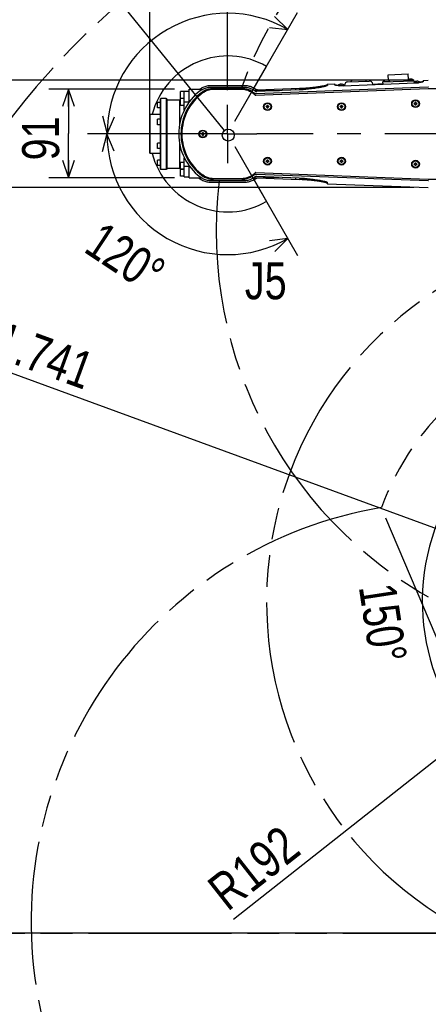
# Model space of a CAD drawing. Header units: millimetres. Extents: x 0 to 594, y 0 to 420.
# Tile 28 of 256: x 288 to 330, y 230 to 331. Entities that reach past the tile are written whole.
import ezdxf

# ---------------------------------------------------------------- set-up
doc = ezdxf.new("R2010")
doc.units = ezdxf.units.MM
doc.header["$LTSCALE"] = 32.67
doc.linetypes.add('CENTER', pattern=[0.6, 0.375, -0.075, 0.075, -0.075])
doc.linetypes.add('PHANTOM', pattern=[0.8, 0.45, -0.05, 0.1, -0.05, 0.1, -0.05])
doc.layers.get('0').update_dxf_attribs({"linetype": 'CONTINUOUS'})
for name, color, linetype in [('CRV', 7, 'CONTINUOUS'), ('DEFAULT_1', 7, 'CENTER'), ('DRA_ITEM', 7, 'CONTINUOUS'), ('DRIV_DIM', 7, 'CONTINUOUS')]:
    doc.layers.add(name, color=color, linetype=linetype)
doc.styles.get("Standard").update_dxf_attribs({"font": 'txt', "width": 0.8})
doc.dimstyles.new('DIMSTYLE_1', dxfattribs={"dimtxt": 3.8, "dimasz": 1.8, "dimexe": 0.18, "dimexo": 0.0625, "dimgap": 0.09, "dimtad": 1, "dimdec": 3, "dimlfac": 10, "dimdsep": 46, "dimtxsty": 'STANDARD', "dimblk": 'OPEN', "dimblk1": 'OPEN', "dimblk2": 'OPEN', "dimcen": 0.09, "dimadec": 0, "dimazin": 0, "dimtp": 0.001, "dimtm": 0.001, "dimtfac": 1, "dimtdec": 3, "dimtofl": 0, "dimtmove": 0, "dimatfit": 3, "dimldrblk": 'OPEN', "dimfxl": 1, "dimtolj": 1, "dimarcsym": 0})
doc.dimstyles.new('DIMSTYLE_2', dxfattribs={"dimtxt": 3.8, "dimasz": 1.8, "dimexe": 0.18, "dimexo": 0.0625, "dimgap": 0.09, "dimtad": 1, "dimdec": 3, "dimlfac": 10, "dimdsep": 46, "dimtxsty": 'STANDARD', "dimblk": 'OPEN', "dimblk1": 'OPEN', "dimblk2": 'OPEN', "dimcen": 0.09, "dimadec": 0, "dimazin": 0, "dimtp": 0.001, "dimtm": 0.001, "dimtfac": 1, "dimtdec": 3, "dimtofl": 0, "dimtmove": 0, "dimatfit": 3, "dimldrblk": 'OPEN', "dimfxl": 1, "dimtolj": 1, "dimarcsym": 0})
doc.dimstyles.new('DIMSTYLE_3', dxfattribs={"dimtxt": 3.8, "dimasz": 1.8, "dimexe": 0.18, "dimexo": 0.0625, "dimgap": 0.09, "dimtad": 1, "dimdec": 1, "dimlfac": 10, "dimdsep": 46, "dimtxsty": 'STANDARD', "dimblk": 'OPEN', "dimblk1": 'OPEN', "dimblk2": 'OPEN', "dimcen": 0.09, "dimadec": 0, "dimazin": 0, "dimtp": 0.1, "dimtm": 0.1, "dimtfac": 1, "dimtdec": 1, "dimtofl": 0, "dimtmove": 0, "dimatfit": 3, "dimldrblk": 'OPEN', "dimfxl": 1, "dimtolj": 1, "dimarcsym": 0})
doc.dimstyles.new('DIMSTYLE_4', dxfattribs={"dimtxt": 3.8, "dimasz": 1.8, "dimexe": 0.18, "dimexo": 0.0625, "dimgap": 0.09, "dimtad": 1, "dimdec": 3, "dimlfac": 10, "dimdsep": 46, "dimtxsty": 'STANDARD', "dimblk": 'OPEN', "dimblk1": 'OPEN', "dimblk2": 'OPEN', "dimcen": 0.09, "dimadec": 0, "dimazin": 0, "dimtp": 0.5, "dimtm": 0.5, "dimtfac": 1, "dimtdec": 3, "dimtofl": 0, "dimtmove": 0, "dimatfit": 3, "dimldrblk": 'OPEN', "dimfxl": 1, "dimtolj": 1, "dimarcsym": 0})

# ---------------------------------------------------------------- blocks, each defined once
blk = doc.blocks.new('_OPEN')
at = {"color": 0, "linetype": 'BYBLOCK'}
for p, q in [((0, 0), (-1, 0.342)), ((-1, -0.342), (0, 0)), ((-1, 0), (0, 0))]:
    blk.add_line(p, q, dxfattribs=at)
blk = doc.blocks.new('*D4')
at = {"layer": 'DRIV_DIM', "color": 2, "linetype": 'CONTINUOUS'}
for p, q in [((309.71, 324.27), (309.71, 373.89)), ((351.71, 314.27), (351.71, 373.89)), ((309.71, 371.89), (330.71, 371.89)), ((351.71, 371.89), (330.71, 371.89))]:
    blk.add_line(p, q, dxfattribs=at)
at = {"layer": 'DRIV_DIM', "color": 2, "linetype": 'CONTINUOUS', "xscale": 1.8, "yscale": 1.8, "zscale": 1.8, "rotation": 180}
blk.add_blockref('_OPEN', (309.71, 371.89), dxfattribs=at)
at = {"layer": 'DRIV_DIM', "color": 2, "linetype": 'CONTINUOUS', "xscale": 1.8, "yscale": 1.8, "zscale": 1.8}
blk.add_blockref('_OPEN', (351.71, 371.89), dxfattribs=at)
at = {"layer": 'DRIV_DIM', "color": 2, "linetype": 'CONTINUOUS', "width": 0.8}
blk.add_text('420', height=3.8, dxfattribs=at).set_placement((324.84, 372.84))
blk = doc.blocks.new('*D6')
at = {"layer": 'DRIV_DIM', "color": 2, "linetype": 'CONTINUOUS'}
for p, q in [((262.53, 273.27), (262.53, 393.99)), ((359.71, 183.4), (359.71, 393.99)), ((262.53, 391.99), (311.12, 391.99)), ((359.71, 391.99), (311.12, 391.99))]:
    blk.add_line(p, q, dxfattribs=at)
at = {"layer": 'DRIV_DIM', "color": 2, "linetype": 'CONTINUOUS', "xscale": 1.8, "yscale": 1.8, "zscale": 1.8, "rotation": 180}
blk.add_blockref('_OPEN', (262.53, 391.99), dxfattribs=at)
at = {"layer": 'DRIV_DIM', "color": 2, "linetype": 'CONTINUOUS', "xscale": 1.8, "yscale": 1.8, "zscale": 1.8}
blk.add_blockref('_OPEN', (359.71, 391.99), dxfattribs=at)
at = {"layer": 'DRIV_DIM', "color": 2, "linetype": 'CONTINUOUS', "width": 0.8}
blk.add_text('971.741', height=3.8, dxfattribs=at).set_placement((299.21, 392.94))
blk = doc.blocks.new('*D7')
at = {"layer": 'DRIV_DIM', "color": 2, "linetype": 'CONTINUOUS'}
for p, q in [((350.21, 360.94), (240.21, 360.94)), ((242.21, 360.94), (242.21, 299.35)), ((242.21, 237.77), (242.21, 299.35)), ((350.21, 237.77), (240.21, 237.77))]:
    blk.add_line(p, q, dxfattribs=at)
at = {"layer": 'DRIV_DIM', "color": 2, "linetype": 'CONTINUOUS', "xscale": 1.8, "yscale": 1.8, "zscale": 1.8}
for p, rotation in [((242.21, 360.94), 90), ((242.21, 237.77), 270)]:
    blk.add_blockref('_OPEN', p, dxfattribs=dict(at, rotation=rotation))
at = {"layer": 'DRIV_DIM', "color": 2, "linetype": 'CONTINUOUS', "width": 0.8}
blk.add_text('1231.741', height=3.8, rotation=90, dxfattribs=at).set_placement((241.26, 284.49))
blk = doc.blocks.new('*D8')
at = {"layer": 'DRIV_DIM', "color": 2, "linetype": 'CONTINUOUS'}
for p, q in [((331.21, 237.77), (240.21, 237.77)), ((242.21, 237.77), (242.21, 212.72)), ((242.21, 187.68), (242.21, 212.72)), ((331.21, 187.68), (240.21, 187.68))]:
    blk.add_line(p, q, dxfattribs=at)
at = {"layer": 'DRIV_DIM', "color": 2, "linetype": 'CONTINUOUS', "xscale": 1.8, "yscale": 1.8, "zscale": 1.8}
for p, rotation in [((242.21, 237.77), 90), ((242.21, 187.68), 270)]:
    blk.add_blockref('_OPEN', p, dxfattribs=dict(at, rotation=rotation))
at = {"layer": 'DRIV_DIM', "color": 2, "linetype": 'CONTINUOUS', "width": 0.8}
blk.add_text('500.83', height=3.8, rotation=90, dxfattribs=at).set_placement((241.26, 205.13))
blk = doc.blocks.new('*D9')
at = {"layer": 'DRIV_DIM', "color": 2, "linetype": 'CONTINUOUS'}
for p, q in [((301.71, 323.22), (301.71, 373.89)), ((309.71, 324.27), (309.71, 373.89)), ((301.71, 371.89), (305.71, 371.89)), ((309.71, 371.89), (305.71, 371.89))]:
    blk.add_line(p, q, dxfattribs=at)
at = {"layer": 'DRIV_DIM', "color": 2, "linetype": 'CONTINUOUS', "xscale": 1.8, "yscale": 1.8, "zscale": 1.8, "rotation": 180}
blk.add_blockref('_OPEN', (301.71, 371.89), dxfattribs=at)
at = {"layer": 'DRIV_DIM', "color": 2, "linetype": 'CONTINUOUS', "xscale": 1.8, "yscale": 1.8, "zscale": 1.8}
blk.add_blockref('_OPEN', (309.71, 371.89), dxfattribs=at)
at = {"layer": 'DRIV_DIM', "color": 2, "linetype": 'CONTINUOUS', "width": 0.8}
blk.add_text('80', height=3.8, dxfattribs=at).set_placement((302.22, 372.84))
blk = doc.blocks.new('*D13')
at = {"layer": 'DRIV_DIM', "color": 2, "linetype": 'CONTINUOUS'}
blk.add_line((275.47, 299.63), (351.71, 271.77), dxfattribs=at)
at = {"layer": 'DRIV_DIM', "color": 2, "linetype": 'CONTINUOUS', "xscale": 1.8, "yscale": 1.8, "zscale": 1.8, "rotation": 159.923386}
blk.add_blockref('_OPEN', (275.47, 299.63), dxfattribs=at)
at = {"layer": 'DRIV_DIM', "color": 2, "linetype": 'CONTINUOUS', "width": 0.8}
for s, p in [('R', (278.32, 299.6)), ('811.741', (281.18, 298.55))]:
    blk.add_text(s, height=3.8, rotation=-20.0766, dxfattribs=at).set_placement(p)
blk = doc.blocks.new('*D19')
at = {"layer": 'DRIV_DIM', "color": 2, "linetype": 'CONTINUOUS'}
for p, q in [((304.26, 324.37), (291.36, 324.37)), ((293.36, 324.37), (293.36, 319.82)), ((293.36, 315.27), (293.36, 319.82)), ((304.26, 315.27), (291.36, 315.27))]:
    blk.add_line(p, q, dxfattribs=at)
at = {"layer": 'DRIV_DIM', "color": 2, "linetype": 'CONTINUOUS', "xscale": 1.8, "yscale": 1.8, "zscale": 1.8}
for p, rotation in [((293.36, 324.37), 90), ((293.36, 315.27), 270)]:
    blk.add_blockref('_OPEN', p, dxfattribs=dict(at, rotation=rotation))
at = {"layer": 'DRIV_DIM', "color": 2, "linetype": 'CONTINUOUS', "width": 0.8}
blk.add_text('91', height=3.8, rotation=90, dxfattribs=at).set_placement((292.41, 317.05))
blk = doc.blocks.new('*D20')
at = {"layer": 'DRIV_DIM', "color": 2, "linetype": 'CONTINUOUS'}
for p, q in [((328.82, 325.27), (281.9, 325.27)), ((283.9, 325.27), (283.9, 319.77)), ((283.9, 314.27), (283.9, 319.77)), ((328.82, 314.27), (281.9, 314.27))]:
    blk.add_line(p, q, dxfattribs=at)
at = {"layer": 'DRIV_DIM', "color": 2, "linetype": 'CONTINUOUS', "xscale": 1.8, "yscale": 1.8, "zscale": 1.8}
for p, rotation in [((283.9, 325.27), 90), ((283.9, 314.27), 270)]:
    blk.add_blockref('_OPEN', p, dxfattribs=dict(at, rotation=rotation))
at = {"layer": 'DRIV_DIM', "color": 2, "linetype": 'CONTINUOUS', "width": 0.8}
blk.add_text('110', height=3.8, rotation=90, dxfattribs=at).set_placement((282.95, 315.5))
blk = doc.blocks.new('*D23')
at = {"layer": 'DRIV_DIM', "color": 2, "linetype": 'CONTINUOUS'}
for p, q in [((351.71, 271.77), (310.3, 239.17)), ((336.62, 259.89), (351.71, 271.77))]:
    blk.add_line(p, q, dxfattribs=at)
at = {"layer": 'DRIV_DIM', "color": 2, "linetype": 'CONTINUOUS', "xscale": 1.8, "yscale": 1.8, "zscale": 1.8, "rotation": 218.206352}
blk.add_blockref('_OPEN', (336.62, 259.89), dxfattribs=at)
at = {"layer": 'DRIV_DIM', "color": 2, "linetype": 'CONTINUOUS', "width": 0.8}
for s, p in [('192', (312.1, 241.8)), ('R', (309.71, 239.92))]:
    blk.add_text(s, height=3.8, rotation=38.2064, dxfattribs=at).set_placement(p)
blk = doc.blocks.new('*D24')
at = {"layer": 'DRIV_DIM', "color": 2, "linetype": 'CONTINUOUS'}
for p, q in [((351.71, 273.27), (351.71, 295.77)), ((350.96, 270.47), (339.7, 250.97))]:
    blk.add_line(p, q, dxfattribs=at)
for points in [[(349.94, 293.09), (351.71, 293.77), (349.89, 294.32)], [(338.85, 253.15), (340.7, 252.7), (339.51, 254.19)]]:
    blk.add_lwpolyline(points, dxfattribs=at)
for start, end in [(90, 165), (165, 240)]:
    blk.add_arc((351.71, 271.77), 22.01, start, end, dxfattribs=at)
at = {"layer": 'DRIV_DIM', "color": 2, "linetype": 'CONTINUOUS', "width": 0.766667}
blk.add_text('150%%d', height=3.8, rotation=-81.2675, dxfattribs=at).set_placement((323.17, 273.28))
blk = doc.blocks.new('*D28')
at = {"layer": 'DRIV_DIM', "color": 2, "linetype": 'CONTINUOUS'}
for p, q in [((301.71, 321.27), (301.71, 385.23)), ((351.71, 314.27), (351.71, 385.23)), ((301.71, 383.23), (326.71, 383.23)), ((351.71, 383.23), (326.71, 383.23))]:
    blk.add_line(p, q, dxfattribs=at)
at = {"layer": 'DRIV_DIM', "color": 2, "linetype": 'CONTINUOUS', "xscale": 1.8, "yscale": 1.8, "zscale": 1.8, "rotation": 180}
blk.add_blockref('_OPEN', (301.71, 383.23), dxfattribs=at)
at = {"layer": 'DRIV_DIM', "color": 2, "linetype": 'CONTINUOUS', "xscale": 1.8, "yscale": 1.8, "zscale": 1.8}
blk.add_blockref('_OPEN', (351.71, 383.23), dxfattribs=at)
at = {"layer": 'DRIV_DIM', "color": 2, "linetype": 'CONTINUOUS', "width": 0.8}
blk.add_text('500', height=3.8, dxfattribs=at).set_placement((319.99, 384.18))
blk = doc.blocks.new('*D31')
at = {"layer": 'DRIV_DIM', "color": 2, "linetype": 'CONTINUOUS'}
for p, q in [((310.46, 321.06), (316.89, 332.21)), ((308.21, 319.77), (295.34, 319.77))]:
    blk.add_line(p, q, dxfattribs=at)
for points in [[(314, 330.7), (315.89, 330.47), (314.54, 331.81)], [(296.86, 321.61), (297.34, 319.77), (298.09, 321.52)]]:
    blk.add_lwpolyline(points, dxfattribs=at)
for start, end in [(60, 120), (120, 180)]:
    blk.add_arc((309.71, 319.77), 12.37, start, end, dxfattribs=at)
at = {"layer": 'DRIV_DIM', "color": 2, "linetype": 'CONTINUOUS', "width": 0.766667}
blk.add_text('120%%d', height=3.8, rotation=-29.9275, dxfattribs=at).set_placement((311.84, 335.15))
blk = doc.blocks.new('*D32')
at = {"layer": 'DRIV_DIM', "color": 2, "linetype": 'CONTINUOUS'}
for p, q in [((308.21, 319.77), (295.32, 319.77)), ((310.46, 318.47), (316.9, 307.3))]:
    blk.add_line(p, q, dxfattribs=at)
for points in [[(298.06, 318.01), (297.32, 319.77), (296.84, 317.93)], [(314.55, 307.7), (315.9, 309.03), (314.02, 308.8)]]:
    blk.add_lwpolyline(points, dxfattribs=at)
for start, end in [(180, 240), (240, 300)]:
    blk.add_arc((309.71, 319.77), 12.39, start, end, dxfattribs=at)
at = {"layer": 'DRIV_DIM', "color": 2, "linetype": 'CONTINUOUS', "width": 0.766667}
blk.add_text('120%%d', height=3.8, rotation=-33.4024, dxfattribs=at).set_placement((294.8, 307.74))

msp = doc.modelspace()

# ---------------------------------------------------------------- linework, layer by layer
at = {"color": 7, "linetype": 'CONTINUOUS'}
for p, q in [((326.20537, 325.84332), (328.24387, 325.92143)), ((326.22781, 325.25755), (326.20537, 325.84332)), ((328.26632, 325.33565), (328.24387, 325.92143)), ((328.33074, 325.36493), (328.33071, 325.36589)), ((328.44666, 325.36937), (328.44579, 325.39194)), ((328.50375, 325.39416), (328.50462, 325.37159)), ((328.62049, 325.377), (328.62053, 325.37603)), ((305.75903, 323.03114), (305.75903, 324.36501)), ((305.75903, 324.36501), (307.18583, 324.36501)), ((307.15903, 324.36501), (307.15903, 324.3478)), ((311.43604, 324.71477), (307.98203, 324.71477)), ((308.07403, 324.57371), (311.34403, 324.57371)), ((308.26064, 324.41501), (311.15743, 324.41501)), ((308.32176, 324.36501), (311.0963, 324.36501)), ((312.61039, 323.73153), (330.30903, 324.41501)), ((330.31332, 324.55969), (312.64964, 323.88292)), ((312.77775, 324.28308), (317.1068, 324.44895)), ((316.70903, 324.26844), (316.70903, 324.43371)), ((319.95926, 324.86847), (319.75412, 324.65532)), ((319.95956, 324.75647), (319.95068, 324.73888)), ((319.95909, 324.86846), (320.70756, 324.89714)), ((319.95956, 324.75647), (319.95926, 324.86847)), ((320.71165, 324.79053), (320.70756, 324.89714)), ((321.21504, 324.84211), (321.21501, 324.84308)), ((321.21632, 324.71074), (321.70971, 324.72965)), ((321.33096, 324.84655), (321.33009, 324.86912)), ((321.38805, 324.87134), (321.38892, 324.84877)), ((321.50479, 324.85418), (321.50483, 324.85322)), ((321.56526, 324.71256), (328.95983, 324.99588)), ((321.66128, 324.77324), (321.71687, 324.77537)), ((321.71015, 324.71811), (321.70971, 324.72965)), ((321.71515, 324.7183), (321.71411, 324.74556)), ((322.0505, 325.10871), (324.24879, 325.19294)), ((323.82455, 325.29677), (322.46555, 325.2447)), ((324.60694, 324.8861), (325.63509, 324.92549)), ((324.61302, 324.82933), (324.61198, 324.85659)), ((325.62857, 325.09569), (328.87619, 325.22012)), ((325.62857, 325.09569), (325.63727, 324.86858)), ((325.67672, 325.13182), (326.36622, 325.15824)), ((325.67803, 325.09759), (325.67672, 325.13182)), ((325.87155, 325.27071), (325.87151, 325.27167)), ((325.98746, 325.27515), (325.9866, 325.29771)), ((326.04456, 325.29994), (326.04542, 325.27737)), ((326.1613, 325.28277), (326.16134, 325.28181)), ((326.36753, 325.124), (326.36622, 325.15824)), ((328.13592, 325.22604), (328.82541, 325.25246)), ((328.13723, 325.19181), (328.13592, 325.22604)), ((328.8145, 325.00186), (329.30789, 325.02076)), ((328.81494, 324.99033), (328.8145, 325.00186)), ((328.82672, 325.21823), (328.82541, 325.25246)), ((328.87619, 325.22012), (328.88202, 325.06791)), ((329.00932, 325.14074), (329.00929, 325.14171)), ((329.12524, 325.14519), (329.12437, 325.16775)), ((329.18233, 325.16997), (329.1832, 325.14741)), ((329.29907, 325.15281), (329.29911, 325.15185)), ((329.80089, 325.24554), (330.2993, 325.26464)), ((329.80089, 325.24554), (329.80498, 325.13894)), ((330.30903, 324.41501), (336.97501, 324.41501)), ((302.80903, 323.36501), (302.85903, 323.41501)), ((302.80903, 316.16501), (302.80903, 323.36501)), ((302.85903, 316.11501), (302.85903, 323.41501)), ((303.40903, 323.41501), (302.85903, 323.41501)), ((303.40903, 323.41501), (303.40903, 316.11501)), ((303.45903, 323.36501), (303.40903, 323.41501)), ((303.45903, 323.36501), (303.45903, 316.16501)), ((304.85903, 323.41501), (304.85903, 324.11501)), ((305.25903, 324.11501), (304.85903, 324.11501)), ((305.25903, 323.41501), (304.85903, 323.41501)), ((304.85903, 322.69162), (304.85903, 323.39162)), ((305.25903, 323.39162), (304.85903, 323.39162)), ((305.25903, 322.20796), (305.25903, 324.16501)), ((305.25903, 324.16501), (305.75903, 324.16501)), ((312.40373, 324.26501), (313.79594, 324.26501)), ((317.06584, 324.28211), (312.72498, 324.11579)), ((313.40903, 324.26501), (313.40903, 324.142)), ((313.50903, 324.26501), (313.50903, 324.14583)), ((313.79594, 324.26501), (313.82211, 324.26433)), ((313.82211, 324.26433), (314.99602, 324.2028)), ((302.50903, 322.44643), (302.50903, 322.99643)), ((302.80903, 322.99643), (302.50903, 322.99643)), ((302.80903, 322.44643), (302.50903, 322.44643)), ((303.45903, 323.26501), (304.85903, 323.26501)), ((304.75903, 323.26501), (304.75903, 320.66514)), ((305.25903, 322.69162), (304.85903, 322.69162)), ((305.25903, 323.07409), (305.75903, 323.07409)), ((313.66403, 322.53601), (313.66403, 322.59401)), ((313.66403, 322.59401), (313.78003, 322.59401)), ((313.78003, 322.53601), (313.66403, 322.53601)), ((313.78003, 322.59401), (313.78003, 322.71001)), ((313.78003, 322.71001), (313.83803, 322.71001)), ((313.78003, 322.42001), (313.78003, 322.53601)), ((313.83803, 322.42001), (313.78003, 322.42001)), ((313.83803, 322.71001), (313.83803, 322.59401)), ((313.83803, 322.59401), (313.95403, 322.59401)), ((313.83803, 322.53601), (313.83803, 322.42001)), ((313.95403, 322.53601), (313.83803, 322.53601)), ((313.95403, 322.59401), (313.95403, 322.53601)), ((321.26403, 322.53601), (321.26403, 322.59401)), ((321.26403, 322.59401), (321.38003, 322.59401)), ((321.38003, 322.53601), (321.26403, 322.53601)), ((321.38003, 322.59401), (321.38003, 322.71001)), ((321.38003, 322.71001), (321.43803, 322.71001)), ((321.38003, 322.42001), (321.38003, 322.53601)), ((321.43803, 322.42001), (321.38003, 322.42001)), ((321.43803, 322.71001), (321.43803, 322.59401)), ((321.43803, 322.59401), (321.55403, 322.59401)), ((321.43803, 322.53601), (321.43803, 322.42001)), ((321.55403, 322.53601), (321.43803, 322.53601)), ((321.55403, 322.59401), (321.55403, 322.53601)), ((328.86403, 322.83601), (328.86403, 322.89401)), ((328.86403, 322.89401), (328.98003, 322.89401)), ((328.98003, 322.83601), (328.86403, 322.83601)), ((328.98003, 322.89401), (328.98003, 323.01001)), ((328.98003, 323.01001), (329.03803, 323.01001)), ((328.98003, 322.72001), (328.98003, 322.83601)), ((329.03803, 322.72001), (328.98003, 322.72001)), ((329.03803, 323.01001), (329.03803, 322.89401)), ((329.03803, 322.89401), (329.15403, 322.89401)), ((329.03803, 322.83601), (329.03803, 322.72001)), ((329.15403, 322.83601), (329.03803, 322.83601)), ((329.15403, 322.89401), (329.15403, 322.83601)), ((301.70903, 321.71501), (301.75903, 321.76501)), ((301.70903, 317.81503), (301.70903, 321.71499)), ((301.75903, 317.76501), (301.75903, 321.76501)), ((302.80903, 321.76501), (301.75903, 321.76501)), ((302.50903, 320.7146), (302.50903, 321.2646)), ((302.80903, 321.2646), (302.50903, 321.2646)), ((302.80903, 320.7146), (302.50903, 320.7146)), ((307.01403, 319.73601), (307.01403, 319.79401)), ((307.01403, 319.79401), (307.13003, 319.79401)), ((307.13003, 319.73601), (307.01403, 319.73601)), ((307.13003, 319.79401), (307.13003, 319.91001)), ((307.13003, 319.91001), (307.18803, 319.91001)), ((307.13003, 319.62001), (307.13003, 319.73601)), ((307.18803, 319.62001), (307.13003, 319.62001)), ((307.18803, 319.91001), (307.18803, 319.79401)), ((307.18803, 319.79401), (307.30403, 319.79401)), ((307.18803, 319.73601), (307.18803, 319.62001)), ((307.30403, 319.73601), (307.18803, 319.73601)), ((307.30403, 319.79401), (307.30403, 319.73601)), ((302.50903, 318.26542), (302.50903, 318.81542)), ((302.80903, 318.81542), (302.50903, 318.81542)), ((302.80903, 318.26542), (302.50903, 318.26542)), ((304.75903, 318.86488), (304.75903, 316.26501)), ((301.70903, 317.81501), (301.75903, 317.76501)), ((302.80903, 317.76501), (301.75903, 317.76501)), ((305.25903, 315.36501), (305.25903, 317.32206)), ((302.50903, 316.5336), (302.50903, 317.0836)), ((302.80903, 317.0836), (302.50903, 317.0836)), ((302.80903, 316.5336), (302.50903, 316.5336)), ((303.45903, 316.26501), (304.85903, 316.26501)), ((304.85903, 316.1384), (304.85903, 316.8384)), ((305.25903, 316.8384), (304.85903, 316.8384)), ((305.25903, 316.45593), (305.75903, 316.45593)), ((305.75903, 315.26501), (305.75903, 316.49889)), ((313.66403, 316.93601), (313.66403, 316.99401)), ((313.66403, 316.99401), (313.78003, 316.99401)), ((313.78003, 316.93601), (313.66403, 316.93601)), ((313.78003, 316.99401), (313.78003, 317.11001)), ((313.78003, 317.11001), (313.83803, 317.11001)), ((313.78003, 316.82001), (313.78003, 316.93601)), ((313.83803, 316.82001), (313.78003, 316.82001)), ((313.83803, 317.11001), (313.83803, 316.99401)), ((313.83803, 316.99401), (313.95403, 316.99401)), ((313.83803, 316.93601), (313.83803, 316.82001)), ((313.95403, 316.93601), (313.83803, 316.93601)), ((313.95403, 316.99401), (313.95403, 316.93601)), ((321.26403, 316.93601), (321.26403, 316.99401)), ((321.26403, 316.99401), (321.38003, 316.99401)), ((321.38003, 316.93601), (321.26403, 316.93601)), ((321.38003, 316.99401), (321.38003, 317.11001)), ((321.38003, 317.11001), (321.43803, 317.11001)), ((321.38003, 316.82001), (321.38003, 316.93601)), ((321.43803, 316.82001), (321.38003, 316.82001)), ((321.43803, 317.11001), (321.43803, 316.99401)), ((321.43803, 316.99401), (321.55403, 316.99401)), ((321.43803, 316.93601), (321.43803, 316.82001)), ((321.55403, 316.93601), (321.43803, 316.93601)), ((321.55403, 316.99401), (321.55403, 316.93601)), ((328.86403, 316.63601), (328.86403, 316.69401)), ((328.86403, 316.69401), (328.98003, 316.69401)), ((328.98003, 316.63601), (328.86403, 316.63601)), ((328.98003, 316.69401), (328.98003, 316.81001)), ((328.98003, 316.81001), (329.03803, 316.81001)), ((328.98003, 316.52001), (328.98003, 316.63601)), ((329.03803, 316.52001), (328.98003, 316.52001)), ((329.03803, 316.81001), (329.03803, 316.69401)), ((329.03803, 316.69401), (329.15403, 316.69401)), ((329.03803, 316.63601), (329.03803, 316.52001)), ((329.15403, 316.63601), (329.03803, 316.63601)), ((329.15403, 316.69401), (329.15403, 316.63601)), ((302.80903, 316.16501), (302.85903, 316.11501)), ((303.40903, 316.11501), (302.85903, 316.11501)), ((303.45903, 316.16501), (303.40903, 316.11501)), ((305.25903, 316.1384), (304.85903, 316.1384)), ((304.85903, 315.41501), (304.85903, 316.11501)), ((305.25903, 316.11501), (304.85903, 316.11501)), ((305.25903, 315.41501), (304.85903, 315.41501)), ((305.25903, 315.36501), (305.75903, 315.36501)), ((305.75903, 315.26501), (307.01434, 315.26501)), ((312.40373, 315.26501), (313.79594, 315.26501)), ((312.61039, 315.7985), (330.30903, 315.11501)), ((312.64964, 315.64711), (330.31332, 314.97034)), ((312.72498, 315.41423), (317.06584, 315.24792)), ((312.77775, 315.24694), (317.1068, 315.08107)), ((313.40903, 315.38802), (313.40903, 315.26501)), ((313.50903, 315.38419), (313.50903, 315.26501)), ((313.79594, 315.26501), (313.82211, 315.2657)), ((313.82211, 315.2657), (314.99602, 315.32722)), ((316.70903, 315.09631), (316.70903, 315.26159)), ((307.98203, 314.81526), (311.43604, 314.81526)), ((311.34403, 314.95632), (308.07403, 314.95632)), ((311.15743, 315.11501), (308.26064, 315.11501)), ((311.0963, 315.16501), (308.32176, 315.16501)), ((319.75416, 314.87466), (319.95926, 314.66155)), ((319.95068, 314.79114), (319.95956, 314.77355)), ((319.95909, 314.66156), (330.2993, 314.26538)), ((319.95926, 314.66155), (319.95956, 314.77355)), ((330.30903, 315.11501), (336.97501, 315.11501))]:
    msp.add_line(p, q, dxfattribs=at)
for centre, radius in [((313.80903, 322.56501), 0.4), ((313.80903, 322.56501), 0.345), ((321.40903, 322.56501), 0.4), ((321.40903, 322.56501), 0.345), ((329.00903, 322.86501), 0.4), ((329.00903, 322.86501), 0.345), ((307.15903, 319.76501), 0.4), ((307.15903, 319.76501), 0.345), ((313.80903, 316.96501), 0.4), ((313.80903, 316.96501), 0.345), ((321.40903, 316.96501), 0.4), ((321.40903, 316.96501), 0.345), ((329.00903, 316.66501), 0.4), ((329.00903, 316.66501), 0.345)]:
    msp.add_circle(centre, radius, dxfattribs=at)
for centre, radius, start, end in [((328.49231, 324.93521), 0.46, 110.6102131, 140.7845452), ((328.49231, 324.93521), 0.45908, 95.8159036, 110.6060415), ((328.49231, 324.93521), 0.43655, 88.3851969, 96.0031378), ((328.49231, 324.93521), 0.45908, 73.7822932, 88.5724311), ((328.49231, 324.93521), 0.46, 43.6037895, 73.7781216), ((308.34355, 322.36501), 2, 90, 90.6256128), ((311.07451, 322.36501), 2, 89.3743872, 90), ((321.37661, 324.4124), 0.46, 110.6103565, 137.959334), ((321.37661, 324.4124), 0.45908, 95.8159036, 110.6060415), ((321.37661, 324.4124), 0.43655, 88.3851969, 96.0031378), ((321.37661, 324.4124), 0.45908, 73.7822932, 88.5724311), ((321.37661, 324.4124), 0.46, 43.6037895, 73.7779782), ((322.06385, 324.75896), 0.35, 92.1941674, 182.1941674), ((322.47014, 325.12479), 0.12, 92.1941674, 182.1941674), ((323.82914, 325.17686), 0.12, 2.1941674, 92.1941674), ((324.26224, 324.84319), 0.35, 2.1941674, 92.1941674), ((326.03312, 324.84099), 0.46, 110.6102131, 140.7845452), ((326.03312, 324.84099), 0.45908, 95.8159036, 110.6060415), ((326.03312, 324.84099), 0.43655, 88.3851969, 96.0031378), ((326.03312, 324.84099), 0.45908, 73.7822932, 88.5724311), ((326.03312, 324.84099), 0.46, 43.6037895, 73.7781216), ((329.17089, 324.71103), 0.46, 110.6103565, 140.7845452), ((329.17089, 324.71103), 0.45908, 95.8159036, 110.6060415), ((329.17089, 324.71103), 0.43655, 88.3851969, 96.0031378), ((329.17089, 324.71103), 0.45908, 73.7822932, 88.5724311), ((329.17089, 324.71103), 0.46, 46.4289933, 73.7779782), ((330.31861, 324.76501), 0.5, 90.0000002, 92.1941674), ((310.20903, 319.76501), 5.52485, 126.9683641, 233.0316517), ((310.20903, 319.76501), 5.29503, 126.334139, 233.6659014), ((310.20903, 319.76501), 5.2, 125.2730006, 234.7269994), ((308.34355, 322.36501), 2, 124.6532631, 125.6590877), ((311.07451, 322.36501), 2, 54.3409123, 55.3467369), ((309.20903, 319.76501), 5.2, 50.095413, 54.7269994), ((309.20903, 319.76501), 5.29503, 52.1062389, 53.6659712), ((309.20903, 319.76501), 5.52485, 52.9527101, 53.0316517), ((309.70903, 319.76501), 5.5, 54.9234129, 55.2769217), ((310.20903, 319.76501), 5.69, 232.3050817, 233.2405232), ((308.34355, 317.16501), 2, 234.3409123, 235.3467369), ((311.07451, 317.16501), 2, 304.6532631, 305.6590877), ((309.20903, 319.76501), 5.2, 305.2730006, 309.904587), ((309.20903, 319.76501), 5.29503, 306.334029, 307.8937611), ((309.20903, 319.76501), 5.52485, 306.9683486, 307.0472899), ((309.70903, 319.76501), 5.5, 304.7230783, 305.0765871), ((308.34355, 317.16501), 2, 269.3743872, 270), ((311.07451, 317.16501), 2, 270, 270.6256128), ((330.31861, 314.76501), 0.5, 267.8058326, 269.9999998)]:
    msp.add_arc(centre, radius, start, end, dxfattribs=at)
for points, knots in [([(307.98203, 324.71477), (307.91181, 324.71477), (307.77115, 324.70727), (307.56287, 324.67362), (307.35957, 324.61796), (307.1635, 324.54096), (306.99891, 324.45501), (306.90164, 324.39275), (306.86447, 324.36712)], [0, 0, 0, 0, 0.17734975, 0.354984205, 0.531891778, 0.708696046, 0.886020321, 1, 1, 1, 1]), ([(306.88653, 324.17919), (306.94244, 324.22127), (307.05924, 324.2997), (307.24622, 324.39787), (307.44337, 324.4756), (307.64859, 324.53194), (307.85968, 324.5661), (308.00255, 324.57371), (308.07403, 324.57371)], [0, 0, 0, 0, 0.164950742, 0.330873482, 0.496866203, 0.663515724, 0.831524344, 1, 1, 1, 1]), ([(308.26064, 324.41501), (308.18824, 324.41501), (308.04399, 324.40754), (307.83139, 324.37393), (307.62576, 324.31874), (307.42908, 324.2429), (307.24324, 324.14749), (307.12722, 324.07135), (307.07176, 324.03056)], [0, 0, 0, 0, 0.170993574, 0.340431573, 0.507485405, 0.67294563, 0.837389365, 1, 1, 1, 1]), ([(307.20617, 324.01034), (307.2601, 324.04849), (307.37197, 324.11936), (307.54953, 324.20779), (307.73511, 324.2775), (307.92696, 324.32784), (308.1232, 324.35825), (308.25563, 324.36501), (308.32176, 324.36501)], [0, 0, 0, 0, 0.166702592, 0.333491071, 0.499716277, 0.666068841, 0.833116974, 1, 1, 1, 1]), ([(311.0963, 324.36501), (311.16243, 324.36501), (311.29485, 324.35825), (311.49109, 324.32784), (311.68294, 324.27751), (311.86852, 324.20779), (312.04608, 324.11936), (312.15796, 324.04849), (312.21189, 324.01034)], [0, 0, 0, 0, 0.166875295, 0.333919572, 0.500268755, 0.666497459, 0.833294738, 1, 1, 1, 1]), ([(312.34629, 324.03056), (312.29083, 324.07135), (312.17482, 324.14749), (311.98898, 324.2429), (311.7923, 324.31874), (311.58667, 324.37393), (311.37407, 324.40754), (311.22982, 324.41501), (311.15743, 324.41501)], [0, 0, 0, 0, 0.162604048, 0.327049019, 0.492510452, 0.659565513, 0.829004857, 1, 1, 1, 1]), ([(311.34403, 324.57371), (311.41551, 324.57371), (311.55838, 324.5661), (311.76947, 324.53194), (311.97469, 324.4756), (312.17184, 324.39786), (312.35882, 324.2997), (312.47562, 324.22127), (312.53153, 324.17919)], [0, 0, 0, 0, 0.168475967, 0.336484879, 0.503134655, 0.669127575, 0.835050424, 1, 1, 1, 1]), ([(312.59305, 324.33919), (312.5376, 324.37948), (312.42222, 324.45442), (312.23851, 324.54802), (312.04594, 324.62192), (311.84658, 324.67531), (311.64253, 324.70758), (311.50479, 324.71477), (311.43604, 324.71477)], [0, 0, 0, 0, 0.166343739, 0.333178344, 0.499516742, 0.665987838, 0.833133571, 1, 1, 1, 1]), ([(312.77775, 324.28308), (312.76467, 324.28258), (312.73837, 324.28332), (312.69947, 324.28965), (312.66173, 324.30112), (312.62589, 324.31749), (312.60364, 324.33151), (312.59305, 324.33919)], [0, 0, 0, 0, 0.199778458, 0.400290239, 0.599892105, 0.800274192, 1, 1, 1, 1]), ([(318.81755, 324.46538), (318.71044, 324.44895), (318.4989, 324.41751), (318.186, 324.37566), (317.88411, 324.34088), (317.59659, 324.31374), (317.32554, 324.29411), (317.15056, 324.28535), (317.06584, 324.28211)], [0, 0, 0, 0, 0.184472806, 0.364066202, 0.537395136, 0.701778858, 0.855664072, 1, 1, 1, 1]), ([(317.1068, 324.44895), (317.18705, 324.45202), (317.35239, 324.45979), (317.60814, 324.47605), (317.8788, 324.49763), (318.16312, 324.52465), (318.45785, 324.55665), (318.65733, 324.58049), (318.75817, 324.5929)], [0, 0, 0, 0, 0.145299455, 0.299461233, 0.46363466, 0.636524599, 0.816164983, 1, 1, 1, 1]), ([(318.75817, 324.5929), (318.84496, 324.60359), (319.00696, 324.6246), (319.23119, 324.6569), (319.41983, 324.68694), (319.57431, 324.71417), (319.69804, 324.73843), (319.7945, 324.75998), (319.85042, 324.77432), (319.87516, 324.78176), (319.87626, 324.78209)], [0, 0, 0, 0, 0.231179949, 0.431850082, 0.598900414, 0.736212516, 0.846444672, 0.932409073, 0.99698671, 1, 1, 1, 1]), ([(319.95069, 324.73887), (319.94285, 324.73043), (319.91926, 324.71578), (319.87191, 324.6937), (319.80366, 324.66947), (319.71185, 324.64195), (319.59386, 324.61152), (319.447, 324.57809), (319.26798, 324.54178), (319.05481, 324.50311), (318.90048, 324.47811), (318.81755, 324.46538)], [0, 0, 0, 0, 0.02824207, 0.0718882, 0.132974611, 0.213846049, 0.317232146, 0.445080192, 0.599575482, 0.785085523, 1, 1, 1, 1]), ([(320.71018, 324.82898), (320.71033, 324.82493), (320.72149, 324.8159), (320.7438, 324.80844), (320.78064, 324.79926), (320.82992, 324.79121), (320.89199, 324.78347), (320.96558, 324.7768), (321.03247, 324.77244), (321.07461, 324.77036), (321.08856, 324.76974)], [0, 0, 0, 0, 0.031375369, 0.093704, 0.190616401, 0.320252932, 0.481572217, 0.673685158, 0.891946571, 1, 1, 1, 1]), ([(321.56526, 324.71256), (321.52873, 324.71116), (321.45609, 324.7091), (321.34865, 324.70819), (321.24469, 324.70943), (321.1459, 324.71274), (321.05355, 324.71798), (320.96933, 324.72499), (320.89517, 324.73344), (320.83261, 324.74314), (320.78268, 324.75335), (320.74564, 324.76471), (320.7221, 324.77467), (320.71183, 324.78579), (320.71165, 324.79053)], [0, 0, 0, 0, 0.126383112, 0.251167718, 0.371421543, 0.485745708, 0.592852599, 0.691134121, 0.777845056, 0.850870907, 0.909794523, 0.954253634, 0.983594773, 1, 1, 1, 1]), ([(329.80498, 325.13894), (329.80516, 325.13419), (329.79577, 325.12232), (329.77306, 325.11059), (329.73701, 325.09643), (329.688, 325.08243), (329.62637, 325.06797), (329.55307, 325.05387), (329.46963, 325.04044), (329.37796, 325.02815), (329.27971, 325.01729), (329.17615, 325.00809), (329.06895, 325.00078), (328.99637, 324.99728), (328.95983, 324.99588)], [0, 0, 0, 0, 0.016405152, 0.045744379, 0.090196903, 0.149116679, 0.222147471, 0.308863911, 0.407142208, 0.514241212, 0.628567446, 0.748822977, 0.873612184, 1, 1, 1, 1]), ([(329.43076, 325.08936), (329.44462, 325.09105), (329.48646, 325.09635), (329.55282, 325.10581), (329.62569, 325.11809), (329.68698, 325.13055), (329.73551, 325.14235), (329.77155, 325.15433), (329.79322, 325.16347), (329.80366, 325.17333), (329.8035, 325.17738)], [0, 0, 0, 0, 0.107992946, 0.326271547, 0.518382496, 0.679700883, 0.80935423, 0.906286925, 0.968623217, 1, 1, 1, 1]), ([(330.33175, 324.56004), (330.32868, 324.56004), (330.32253, 324.55998), (330.31639, 324.5598), (330.31332, 324.55969)], [0, 0, 0, 0, 0.499995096, 1, 1, 1, 1]), ([(312.64964, 323.88292), (312.63618, 323.8824), (312.60915, 323.88324), (312.56927, 323.89013), (312.53072, 323.90254), (312.49431, 323.92022), (312.47186, 323.93532), (312.46123, 323.94359)], [0, 0, 0, 0, 0.200076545, 0.400353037, 0.599547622, 0.799900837, 1, 1, 1, 1]), ([(312.53761, 324.1746), (312.54825, 324.16657), (312.57069, 324.15191), (312.60698, 324.13476), (312.64531, 324.12274), (312.68487, 324.11608), (312.71165, 324.11528), (312.72498, 324.11579)], [0, 0, 0, 0, 0.199905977, 0.400387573, 0.599814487, 0.800131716, 1, 1, 1, 1]), ([(312.55957, 323.74384), (312.56471, 323.74094), (312.5755, 323.7361), (312.58699, 323.73332), (312.5928, 323.73247)], [0, 0, 0, 0, 0.50107928, 1, 1, 1, 1]), ([(306.80381, 315.20644), (306.8599, 315.16454), (306.97681, 315.08656), (307.1635, 314.98906), (307.35957, 314.91206), (307.56287, 314.8564), (307.77115, 314.82275), (307.91181, 314.81526), (307.98203, 314.81526)], [0, 0, 0, 0, 0.166375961, 0.333213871, 0.499562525, 0.666008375, 0.833138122, 1, 1, 1, 1]), ([(308.07403, 314.95632), (308.00255, 314.95632), (307.85968, 314.96392), (307.64859, 314.99808), (307.44337, 315.05442), (307.24622, 315.13216), (307.05924, 315.23032), (306.94244, 315.30875), (306.88653, 315.35084)], [0, 0, 0, 0, 0.16847582, 0.336484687, 0.503134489, 0.669127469, 0.835050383, 1, 1, 1, 1]), ([(307.07177, 315.49947), (307.12723, 315.45868), (307.24324, 315.38253), (307.42908, 315.28712), (307.62576, 315.21128), (307.83139, 315.15609), (308.04399, 315.12249), (308.18824, 315.11501), (308.26064, 315.11501)], [0, 0, 0, 0, 0.162608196, 0.32705235, 0.492512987, 0.659567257, 0.829005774, 1, 1, 1, 1]), ([(308.32176, 315.16501), (308.25563, 315.16501), (308.12321, 315.17177), (307.92697, 315.20218), (307.73512, 315.25252), (307.54954, 315.32223), (307.37198, 315.41066), (307.2601, 315.48153), (307.20617, 315.51968)], [0, 0, 0, 0, 0.166875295, 0.333919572, 0.500268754, 0.666497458, 0.833294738, 1, 1, 1, 1]), ([(312.21189, 315.51968), (312.15797, 315.48154), (312.04612, 315.41068), (311.8686, 315.32227), (311.68306, 315.25256), (311.49124, 315.20221), (311.29496, 315.17178), (311.16247, 315.16501), (311.0963, 315.16501)], [0, 0, 0, 0, 0.166672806, 0.333430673, 0.499616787, 0.665936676, 0.833007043, 1, 1, 1, 1]), ([(311.15743, 315.11501), (311.22982, 315.11501), (311.37407, 315.12249), (311.58667, 315.15609), (311.7923, 315.21128), (311.98898, 315.28712), (312.17482, 315.38253), (312.29083, 315.45867), (312.34629, 315.49946)], [0, 0, 0, 0, 0.170995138, 0.340434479, 0.507489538, 0.67295097, 0.83739594, 1, 1, 1, 1]), ([(312.53153, 315.35084), (312.47562, 315.30875), (312.35882, 315.23032), (312.17184, 315.13216), (311.97469, 315.05442), (311.76947, 314.99808), (311.55838, 314.96392), (311.41551, 314.95632), (311.34403, 314.95632)], [0, 0, 0, 0, 0.164949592, 0.330872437, 0.496865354, 0.663515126, 0.831524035, 1, 1, 1, 1]), ([(312.46123, 315.58644), (312.47186, 315.59471), (312.4943, 315.6098), (312.53071, 315.62747), (312.56926, 315.63989), (312.60914, 315.64678), (312.63618, 315.64762), (312.64964, 315.64711)], [0, 0, 0, 0, 0.200076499, 0.400351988, 0.599546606, 0.799900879, 1, 1, 1, 1]), ([(312.72498, 315.41423), (312.71165, 315.41474), (312.68486, 315.41395), (312.64529, 315.40728), (312.60697, 315.39525), (312.57069, 315.37811), (312.54825, 315.36345), (312.53761, 315.35542)], [0, 0, 0, 0, 0.199882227, 0.400275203, 0.599704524, 0.800114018, 1, 1, 1, 1]), ([(312.5928, 315.79756), (312.58699, 315.7967), (312.5755, 315.79392), (312.56471, 315.78908), (312.55957, 315.78618)], [0, 0, 0, 0, 0.498920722, 1, 1, 1, 1]), ([(312.59305, 315.19083), (312.60364, 315.19852), (312.62589, 315.21253), (312.66173, 315.2289), (312.69947, 315.24037), (312.73837, 315.2467), (312.76467, 315.24744), (312.77775, 315.24694)], [0, 0, 0, 0, 0.199725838, 0.400107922, 0.599709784, 0.800221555, 1, 1, 1, 1]), ([(317.06584, 315.24792), (317.15054, 315.24467), (317.32547, 315.23592), (317.59644, 315.21629), (317.88387, 315.18916), (318.18573, 315.15439), (318.49872, 315.11254), (318.71035, 315.08108), (318.81755, 315.06464)], [0, 0, 0, 0, 0.144295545, 0.298134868, 0.462467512, 0.635761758, 0.815380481, 1, 1, 1, 1]), ([(311.43604, 314.81526), (311.50479, 314.81526), (311.64253, 314.82244), (311.84658, 314.85471), (312.04594, 314.9081), (312.23851, 314.982), (312.42222, 315.07561), (312.5376, 315.15055), (312.59305, 315.19083)], [0, 0, 0, 0, 0.16686643, 0.334012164, 0.500483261, 0.666821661, 0.833656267, 1, 1, 1, 1]), ([(318.75817, 314.93712), (318.65732, 314.94953), (318.45782, 314.97338), (318.16308, 315.00538), (317.87875, 315.03239), (317.60811, 315.05397), (317.35238, 315.07023), (317.18705, 315.078), (317.1068, 315.08107)], [0, 0, 0, 0, 0.183842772, 0.363507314, 0.536400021, 0.700558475, 0.854708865, 1, 1, 1, 1]), ([(319.87626, 314.74793), (319.87516, 314.74826), (319.85043, 314.7557), (319.79451, 314.77004), (319.69806, 314.79159), (319.57433, 314.81585), (319.41985, 314.84308), (319.23123, 314.87312), (319.00699, 314.90542), (318.84499, 314.92643), (318.75817, 314.93712)], [0, 0, 0, 0, 0.003005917, 0.067581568, 0.1535433, 0.263762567, 0.401073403, 0.568153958, 0.768728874, 1, 1, 1, 1]), ([(318.81755, 315.06464), (318.90087, 315.05186), (319.05561, 315.02678), (319.26859, 314.98812), (319.44622, 314.95208), (319.59148, 314.91906), (319.70898, 314.88886), (319.80143, 314.86128), (319.87069, 314.83683), (319.91875, 314.81453), (319.9427, 314.79974), (319.95069, 314.79115)], [0, 0, 0, 0, 0.215912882, 0.401507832, 0.554429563, 0.680154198, 0.783025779, 0.865163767, 0.927092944, 0.971278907, 1, 1, 1, 1]), ([(330.31332, 314.97034), (330.31639, 314.97022), (330.32253, 314.97004), (330.32868, 314.96998), (330.33175, 314.96998)], [0, 0, 0, 0, 0.500004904, 1, 1, 1, 1])]:
    msp.add_open_spline(points, degree=3, knots=knots, dxfattribs=at)
for points in [[(330.29979, 324.41465), (330.30287, 324.41477), (330.30595, 324.41486), (330.30903, 324.41492)], [(330.30903, 324.41492), (330.31211, 324.41498), (330.31519, 324.41501), (330.31827, 324.41501)], [(312.54489, 323.754), (312.54945, 323.75018), (312.55438, 323.74677), (312.55957, 323.74384)], [(312.5928, 323.73247), (312.59862, 323.73161), (312.60452, 323.7313), (312.61039, 323.73153)], [(312.55957, 315.78618), (312.55438, 315.78325), (312.54945, 315.77984), (312.54489, 315.77602)], [(312.61039, 315.7985), (312.60452, 315.79872), (312.59862, 315.79841), (312.5928, 315.79756)], [(330.30903, 315.1151), (330.30595, 315.11516), (330.30287, 315.11525), (330.29979, 315.11537)], [(330.31827, 315.11501), (330.31519, 315.11501), (330.31211, 315.11504), (330.30903, 315.1151)]]:
    msp.add_open_spline(points, degree=3, dxfattribs=at)
at = {"layer": 'CRV', "color": 8, "linetype": 'PHANTOM'}
for p, q in [((312.3326, 324.30917), (313.70903, 326.69321)), ((312.3326, 315.22086), (313.70903, 312.83681)), ((341.91408, 242.76336), (325.50337, 281.42456)), ((269.27109, 237.76501), (349.20903, 237.76501))]:
    msp.add_line(p, q, dxfattribs=at)
for centre, radius, start, end in [((351.70903, 271.76501), 89.17407, 350, 240), ((351.70903, 271.76501), 81.17407, 350, 240), ((351.70903, 309.76501), 43.17407, 309.6075022, 159.9353447), ((309.70903, 319.76501), 8, 60, 165.5193117), ((309.70903, 319.76501), 8, 194.4806883, 300), ((351.70903, 309.76501), 43.17407, 173.0921327, 243.6075022), ((351.70903, 271.76501), 38, 101.3211916, 240), ((351.70903, 271.76501), 27.92926, 102.2565699, 159.7658365), ((332.70903, 238.85605), 43.17407, 99.6075022, 359.3482727)]:
    msp.add_arc(centre, radius, start, end, dxfattribs=at)
at = {"layer": 'DEFAULT_1', "color": 2, "linetype": 'CENTER'}
for p, q in [((309.70903, 319.76501), (309.70903, 322.76502)), ((306.70902, 319.76501), (296.99619, 319.76501)), ((309.70903, 319.76501), (306.70902, 319.76501)), ((309.70903, 319.76501), (309.70903, 316.765)), ((309.70903, 319.76501), (312.70904, 319.76501)), ((357.70903, 319.76501), (312.70904, 319.76501))]:
    msp.add_line(p, q, dxfattribs=at)
at = {"layer": 'DRA_ITEM', "color": 2, "linetype": 'CONTINUOUS'}
msp.add_line((309.39002, 320.12293), (284.64141, 350.57548), dxfattribs=at)
msp.add_circle((309.77829, 319.64517), 0.61564, dxfattribs=at)

# ---------------------------------------------------------------- texts
at = {"layer": 'DRA_ITEM', "color": 2, "linetype": 'CONTINUOUS', "width": 0.8}
msp.add_text('J5', height=3.8, dxfattribs=at).set_placement((311.47949, 302.80188))

# ---------------------------------------------------------------- dimensions: what is measured, and where the dimension line sits
at = {"layer": 'DRIV_DIM', "color": 2, "linetype": 'CONTINUOUS'}
for base, p1, p2, angle, picture, middle in [((262.53496, 391.98501), (359.70903, 183.39767), (262.53496, 273.26501), 180, '*D6', (309.8469, 394.83501)), ((301.70903, 383.23396), (351.70903, 314.26501), (301.70903, 321.26501), 180, '*D28', (324.55011, 386.08396)), ((301.70903, 371.89214), (309.70903, 324.26502), (301.70903, 323.21501), 180, '*D9', (305.25716, 374.74214)), ((309.70903, 371.89214), (351.70903, 314.26501), (309.70903, 324.26502), 180, '*D4', (329.4013, 374.74214)), ((242.21316, 360.93908), (350.20903, 237.76501), (350.20903, 360.93908), 90, '*D7', (239.36316, 296.64783)), ((283.9012, 314.26501), (328.81856, 325.26501), (328.81856, 314.26501), 270, '*D20', (281.0512, 320.05981)), ((293.36243, 315.26501), (304.25903, 324.36501), (304.25903, 315.26501), 270, '*D19', (290.51243, 320.09157)), ((242.21316, 187.68198), (331.20903, 237.76501), (331.20903, 187.68198), 270, '*D8', (239.36316, 214.25458))]:
    dim = msp.add_linear_dim(base=base, p1=p1, p2=p2, angle=angle, dimstyle='DIMSTYLE_1', dxfattribs=at)
    dim.commit()
    dim.dimension.update_dxf_attribs({"geometry": picture, "text_midpoint": middle, "dimtype": 160})
for base, line1, line2, picture, middle in [((303.526, 330.47433), ((310.45903, 321.06405), (316.89206, 332.20638)), ((295.34298, 319.76501), (308.20903, 319.76501)), '*D31', (317.83823, 333.88642)), ((303.51382, 309.0346), ((308.20903, 319.76501), (295.31862, 319.76501)), ((316.90424, 307.30255), (310.45903, 318.46597)), '*D32', (300.71205, 306.12161)), ((330.45004, 277.46134), ((351.70903, 273.26501), (351.70903, 295.77394)), ((339.70457, 250.97267), (350.95903, 270.46597)), '*D24', (325.93544, 267.80614))]:
    dim = msp.add_angular_dim_2l(base=base, line1=line1, line2=line2, dimstyle='DIMSTYLE_4', dxfattribs=at)
    dim.commit()
    dim.dimension.update_dxf_attribs({"geometry": picture, "text_midpoint": middle, "dimtype": 162})
for mpoint, dimstyle, picture, middle in [((275.46755, 299.63015), 'DIMSTYLE_2', '*D13', (290.39559, 297.20856)), ((336.61916, 259.88775), 'DIMSTYLE_3', '*D23', (313.31207, 245.16962))]:
    dim = msp.add_radius_dim(center=(351.70903, 271.76501), mpoint=mpoint, dimstyle=dimstyle, dxfattribs=at)
    dim.commit()
    dim.dimension.update_dxf_attribs({"geometry": picture, "text_midpoint": middle, "dimtype": 164})

doc.saveas('drawing.dxf')
